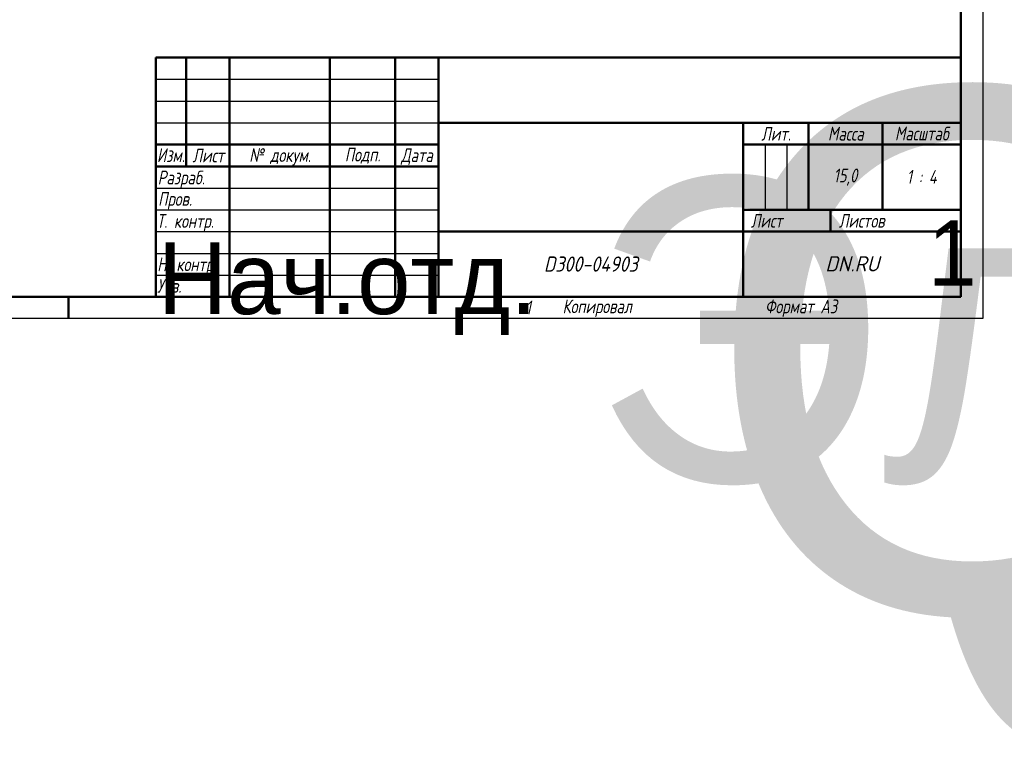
# Model space of a CAD drawing. Header units: millimetres. Extents: x -4813 to 10023, y -389 to 1491.
# Tile 24 of 36: x 795 to 1700, y -389 to 275. Entities that reach past the tile are written whole.
import ezdxf
from ezdxf.enums import TextEntityAlignment as Align

# ---------------------------------------------------------------- set-up
doc = ezdxf.new("R2018")
doc.units = ezdxf.units.MM
doc.header["$LTSCALE"] = 4
doc.layers.add('Заголовок (ГОСТ)', color=7, linetype='Continuous', lineweight=50)
doc.layers.add('Кромка (ГОСТ)', color=7, linetype='Continuous', lineweight=50)
doc.styles.add('Альтернативный текст (ГОСТ)', font='arial.ttf', dxfattribs={"width": 0.8})

# ---------------------------------------------------------------- blocks, each defined once
blk = doc.blocks.new('Рамки ГОСТ - Рамка')
at = {"layer": 'Кромка (ГОСТ)', "lineweight": 25}
for p, q in [((420, 297), (420, 0)), ((420, 0), (0, 0))]:
    blk.add_line(p, q, dxfattribs=at)
at = {"layer": 'Кромка (ГОСТ)'}
for p, q in [((415, 5), (415, 292)), ((20, 5), (415, 5)), ((210, 5), (210, 0))]:
    blk.add_line(p, q, dxfattribs=at)
at = {"layer": 'Кромка (ГОСТ)', "char_height": 3.17, "attachment_point": 1, "style": 'Альтернативный текст (ГОСТ)'}
for s, insert, width in [('\\fGOST Common|b0|i1;{\\H3.1700;1}', (315, 4.14), 6.6287), ('\\fGOST Common|b0|i1;{\\H3.1700;Формат А3}', (370, 4.39), 25.2103)]:
    blk.add_mtext(s, dxfattribs=dict(at, insert=insert, width=width))
blk = doc.blocks.new('Основные надписи ГОСТ - Форма 1')
at = {"layer": 'Заголовок (ГОСТ)'}
for p, q in [((0, 55), (185, 55)), ((0, 0), (0, 55)), ((0, 0), (0, 55)), ((7, 55), (7, 30)), ((17, 55), (17, 0)), ((40, 55), (40, 0)), ((55, 55), (55, 0)), ((65, 55), (65, 0)), ((185, 0), (185, 55)), ((65, 40), (185, 40)), ((135, 40), (135, 0)), ((150, 40), (150, 20)), ((167, 40), (167, 20)), ((0, 35), (65, 35)), ((135, 35), (185, 35)), ((0, 30), (65, 30)), ((135, 20), (185, 20)), ((155, 20), (155, 15)), ((65, 15), (185, 15)), ((185, 0), (0, 0))]:
    blk.add_line(p, q, dxfattribs=at)
at = {"layer": 'Заголовок (ГОСТ)', "linetype": 'Continuous', "lineweight": 25}
for p, q in [((0, 50), (65, 50)), ((0, 45), (65, 45)), ((0, 40), (65, 40)), ((140, 35), (140, 20)), ((145, 35), (145, 20)), ((0, 25), (65, 25)), ((0, 20), (65, 20)), ((0, 15), (65, 15)), ((0, 10), (65, 10)), ((0, 5), (65, 5))]:
    blk.add_line(p, q, dxfattribs=at)
at = {"layer": 'Заголовок (ГОСТ)', "style": 'Альтернативный текст (ГОСТ)'}
for s, insert, char_height, width, attachment_point in [('\\fGOST Common|b0|i1;{\\H3.1700;Лит.}', (142.52, 37.49), 3.17, 14.9766, 5), ('\\fGOST Common|b0|i1;{\\H3.1700;Масса}', (158.55, 37.51), 3.17, 16.9878, 5), ('\\fGOST Common|b0|i1;{\\H3.1700;Масштаб}', (176.02, 37.53), 3.17, 17.8316, 5), ('\\fGOST Common|b0|i1;{\\H3.1700;Изм.}', (3.5, 32.56), 3.17, 6.9635, 5), ('\\fGOST Common|b0|i1;{\\H3.1700;Лист}', (12.1, 32.5), 3.17, 10.0029, 5), ('\\fGOST Common|b0|i1;{\\H3.1700;Подп.}', (47.56, 32.45), 3.17, 14.879, 5), ('\\A0;\\fGOST Common|b0|i1;{\\H3.1700;№ докум.}', (28.58, 32.16), 3.17, 22.9069, 5), ('\\fGOST Common|b0|i1;{\\H3.1700;Дата}', (60.02, 32.24), 3.17, 9.9614, 5), ('\\fGOST Common|b0|i1;{\\H3.1700;Разраб.}', (0.47, 27), 3.17, 16.9971, 4), ('\\fGOST Common|b0|i1;{\\H3.1700;15,0}', (158.47, 27.53), 3.17, 17.0435, 5), ('\\fGOST Common|b0|i1;{\\H3.1700;1 : 4}', (176, 27.6), 3.17, 17.9476, 5), ('\\fGOST Common|b0|i1;{\\H3.1700;Пров.}', (0.56, 22.08), 3.17, 17.0192, 4), ('\\A0;\\fGOST Common|b0|i1;{\\H3.1700;Т. контр.}', (0.23, 17.01), 3.17, 16.9554, 4), ('\\fGOST Common|b0|i1;{\\H3.1700;Лист}', (140.37, 17.5), 3.17, 10.5071, 5), ('\\fGOST Common|b0|i1;{\\H3.1700;Листов}', (162.21, 17.5), 3.17, 14.3668, 5), ('\\A1;', (150.6, 17.54), 3.17, 8.8313, 5), ('\\fGOST Common|b0|i1;{\\H3.1700;Н. контр.}', (0.36, 7.05), 3.17, 16.9999, 4), ('\\fGOST Common|b0|i1;\\W0.90;{\\H3.5000;D300-04903}', (99.98, 7.54), 3.5, 67.2576, 5), ('\\fGOST Common|b0|i1;\\W1.00;{\\H3.5000;DN.RU}', (160.02, 7.6), 3.5, 49.9832, 5), ('\\fGOST Common|b0|i1;{\\H3.1700;Утв.}', (0.34, 2.52), 3.17, 17.0083, 4), ('\\fGOST Common|b0|i1;{\\H3.1700;Копировал}', (93.48, -0.59), 3.17, 19.7871, 1)]:
    blk.add_mtext(s, dxfattribs=dict(at, insert=insert, char_height=char_height, width=width, attachment_point=attachment_point))
at = {"layer": 'Заголовок (ГОСТ)', "lineweight": 30, "flags": 104}
for tag, height, p in [('Изм1', 2.89, (3.51, 52.52)), ('Лист1', 2.89, (12.03, 52.52)), ('Докум1', 2.89, (28.54, 52.48)), ('Изм2', 2.89, (3.5, 47.52)), ('Лист2', 2.89, (12.01, 47.5)), ('Докум2', 2.89, (28.53, 47.5)), ('ОБОЗНАЧЕНИЕ', 5, (125.33, 47.56)), ('Изм3', 2.89, (3.5, 42.5)), ('Лист3', 2.89, (12.01, 42.51)), ('Докум3', 2.89, (28.51, 42.48)), ('Изм4', 2.89, (3.51, 37.5)), ('Лист4', 2.89, (12, 37.53)), ('Докум4', 2.89, (28.51, 37.52)), ('НАИМЕНОВАНИЕ', 5, (100.03, 27.29)), ('Литера', 3.5, (137.52, 27.25)), ('Литера2', 3.5, (142.51, 27.22)), ('Литера3', 3.5, (147.52, 27.21)), ('Тип_документа', 3.17, (100.08, 17.56)), ('Листов', 3.17, (177.46, 17.58))]:
    blk.add_attdef(tag, text='', height=height, dxfattribs=at).set_placement(p, align=Align.MIDDLE_CENTER)
for tag, height, p in [('Подп1', 2.89, (40.01, 52.51)), ('Дата1', 2, (55.01, 52.51)), ('Подп2', 2.89, (40.01, 47.5)), ('Дата2', 2, (55.01, 47.49)), ('Подп3', 2.89, (40.01, 42.51)), ('Дата3', 2, (55.02, 42.52)), ('Подп4', 2.89, (40.01, 37.51)), ('Дата4', 2, (55.02, 37.51)), ('ПРОВЕРИЛ', 3.17, (17.41, 22.53)), ('Проверил_Подп.', 2.89, (40.05, 22.52)), ('ДАТА_ПРОВЕРКИ', 2, (55.02, 22.51)), ('ТЕХНОЛОГ', 3.17, (17.33, 17.54)), ('Технолог_Подп.', 2.89, (40.05, 17.51)), ('Технолог_Дата', 2, (55.01, 17.5)), ('НАЧ._ОТДЕЛА', 3.17, (17.46, 12.45)), ('Руководитель_Подп.', 2.89, (40.01, 12.5)), ('Должность_руководителя', 3.17, (0.52, 12.51)), ('Руководитель_Дата', 2, (55.01, 12.51)), ('НОРМОКОНТРОЛЬ', 3.17, (17.37, 7.48)), ('Нормоконтроль_Подп.', 2.89, (40.05, 7.52)), ('ДАТА_НОРМОКОНТРОЛЯ', 2, (55.02, 7.51)), ('УТВЕРДИЛ', 3.17, (17.4, 2.51)), ('Утвердил_Подп.', 2.89, (40.05, 2.51)), ('ДАТА_УТВЕРЖДЕНИЯ', 2, (55.01, 2.5))]:
    blk.add_attdef(tag, text='', height=height, dxfattribs=at).set_placement(p, align=Align.MIDDLE_LEFT)
for tag, p in [('Материал_Наим.', (133.71, 9.75)), ('Материал_ГОСТ', (134.04, 4.06))]:
    blk.add_attdef(tag, text='', height=3.5, dxfattribs=at).set_placement(p, align=Align.MIDDLE_RIGHT)

msp = doc.modelspace()

# ---------------------------------------------------------------- block references
at = {"xscale": 4, "yscale": 4, "zscale": 4}
msp.add_blockref('Рамки ГОСТ - Рамка', (0, 0), dxfattribs=at)
ref = msp.add_blockref('Основные надписи ГОСТ - Форма 1', (920, 20), dxfattribs=dict(xscale=4, yscale=4, zscale=4))
lines = msp.add_mtext('Нач.отд.', dxfattribs={"layer": 'Заголовок (ГОСТ)', "insert": (922.086, 70.057), "char_height": 65.9038, "attachment_point": 1})
ref.add_attrib('Должность_руководителя', '', (922.086, 70.057), dxfattribs={"flags": 104}).embed_mtext(lines)
lines = msp.add_mtext('QT-EX-020EM-O2-220VAC-У1', dxfattribs={"layer": 'Заголовок (ГОСТ)', "insert": (1421.302, 210.236), "char_height": 479.37184, "attachment_point": 1})
ref.add_attrib('ОБОЗНАЧЕНИЕ', '', (1421.302, 210.236), dxfattribs={"flags": 104}).embed_mtext(lines)
lines = msp.add_mtext('Электропривод четвертьоборотный DN.ru', dxfattribs={"layer": 'Заголовок (ГОСТ)', "insert": (1320.124, 129.167), "char_height": 278.43713, "attachment_point": 1})
ref.add_attrib('НАИМЕНОВАНИЕ', '', (1320.124, 129.167), dxfattribs={"flags": 104}).embed_mtext(lines)
lines = msp.add_mtext('1', dxfattribs={"layer": 'Заголовок (ГОСТ)', "insert": (1629.836, 90.316), "char_height": 59.861, "attachment_point": 1})
ref.add_attrib('Листов', '', (1629.836, 90.316), dxfattribs={"flags": 104}).embed_mtext(lines)

doc.saveas('drawing.dxf')
